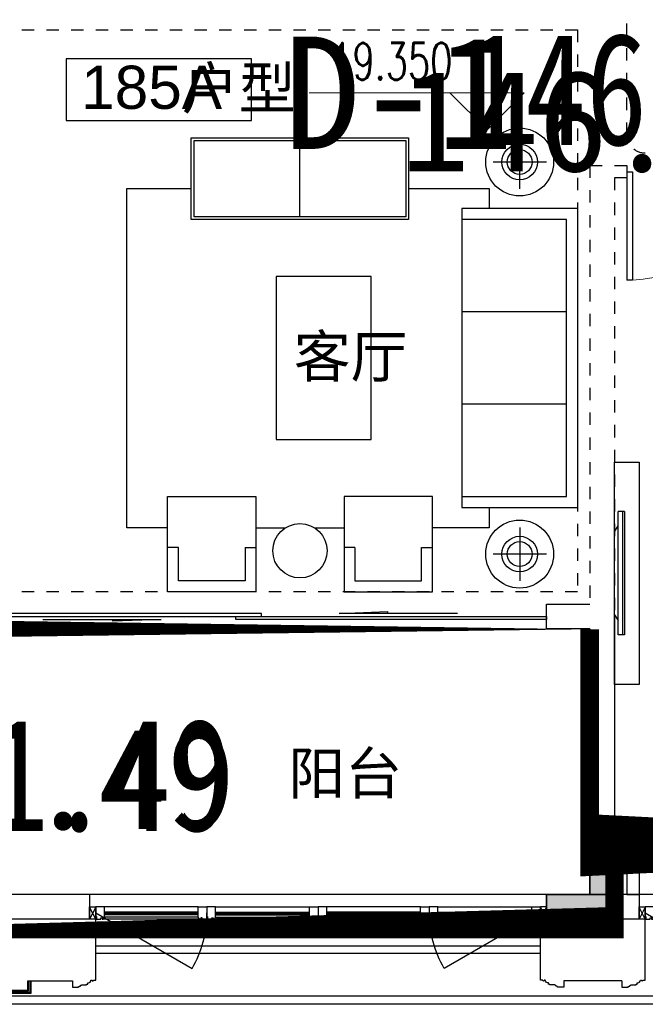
# Model space of a CAD drawing. Header units: millimetres. Extents: x 296296 to 297283, y 219875 to 220035.
# Tile 166 of 256: x 296909.01 to 296914.07, y 220007.46 to 220015.44. Entities that reach past the tile are written whole.
import ezdxf
from ezdxf.enums import TextEntityAlignment as Align

# ---------------------------------------------------------------- set-up
doc = ezdxf.new("R2010")
doc.units = ezdxf.units.MM
for name, pattern in [('-DASH', [0.35, 0.25, -0.1]), ('185洋房-边套（报建版）-旧规$0$DASH', [0.35, 0.25, -0.1]), ('185洋房-边套（报建版）-旧规$0$洋房户型$0$_DASH', [0.6000000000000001, 0.4, -0.2]), ('CONTINOUS', [0])]:
    doc.linetypes.add(name, pattern=pattern)
for name, color, linetype in [('$面积结果', 7, 'Continuous'), ('面积-住宅全面积', 1, 'Continuous'), ('面积-住宅半面积', 1, 'Continuous')]:
    doc.layers.add(name, color=color, linetype=linetype)
for name, color, linetype, lineweight in [('A-注-房间名称.....ANNO-ROOM', 251, 'Continuous', 0), ('A-注-标高.........ANNO-HIGH', 251, 'Continuous', 0), ('面校面积', 1, 'CONTINOUS', 0), ('面积-计容-住宅-0.5', 1, 'Continuous', 0), ('面积-计容-住宅-1', 1, 'Continuous', 0)]:
    doc.layers.add(name, color=color, linetype=linetype, lineweight=lineweight)
doc.styles.add('_TCH_DIM', font='SIMPLEX', dxfattribs={"bigfont": 'GBCBIG'})
doc.styles.add('dw', font='simhei.ttf')
doc.styles.get("Standard").update_dxf_attribs({"font": 'arial.ttf'})

# ---------------------------------------------------------------- blocks, each defined once
blk = doc.blocks.new('wy53eu64i765i57i78i')
blk.add_hatch(color=253).paths.add_polyline_path([(1007574.855165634, 180258.4376814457), (1007574.855165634, 180058.4376814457), (1007374.855165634, 180058.4376814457), (1007374.855165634, 179458.4376814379), (1006824.855166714, 179458.4376814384), (1006824.855166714, 179658.4376814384), (1007174.855165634, 179658.4376814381), (1007174.855165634, 180258.4376814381)])
at = {"color": 253}
blk.add_lwpolyline([(1007574.855165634, 180258.4376814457), (1007574.855165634, 180058.4376814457), (1007374.855165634, 180058.4376814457), (1007374.855165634, 179458.4376814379), (1006824.855166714, 179458.4376814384), (1006824.855166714, 179658.4376814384), (1007174.855165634, 179658.4376814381), (1007174.855165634, 180258.4376814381)], close=True, dxfattribs=at)
blk = doc.blocks.new('4uyh5uj6kj67j75rykjtuk7tsik76ykj')
at = {"color": 253}
blk.add_lwpolyline([(861635.4309549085, 428423.8166638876), (860135.4309549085, 428423.8166638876), (860135.4309549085, 427923.8166638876), (861635.4309549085, 427923.8166638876)], close=True, dxfattribs=at)
for s, height, p in [('户型', 337.5886524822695, (861072.0720333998, 428017.5)), ('185A', 350, (860255.4053667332, 428017.5)), ('客厅', 337.5886524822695, (861977.4550121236, 425844.5)), ('阳台', 337.5886524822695, (861934.4656504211, 422470.5))]:
    blk.add_text(s, height=height, dxfattribs=at).set_placement(p)
blk = doc.blocks.new('185洋房-边套（报建版）-旧规$0$洋房户型$0$11Sofa_1_ICDA')
at = {"color": 253}
for p, q in [((-850, 1100), (-850, -1100)), ((0, 1100), (-850, 1100)), ((0, 1100), (0, -1100)), ((-80, 1020), (-850, 1020)), ((-80, -1020), (-80, 1020)), ((-80, 340), (-850, 340)), ((-80, -340), (-850, -340)), ((-850, -1020), (-80, -1020)), ((-850, -1100), (0, -1100))]:
    blk.add_line(p, q, dxfattribs=at)
blk = doc.blocks.new('185洋房-边套（报建版）-旧规$0$洋房户型$0$11Sofa_4_ICDA')
at = {"color": 253}
for p, q in [((80.00000000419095, 325.4545454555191), (4.1909516e-09, 325.4545454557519)), ((80.00000000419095, 325.4545454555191), (25.45454545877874, 325.4545454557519)), ((570.9090909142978, 325.4545454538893), (625.4545454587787, 325.4545454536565)), ((570.9090909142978, 325.4545454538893), (650.9090909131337, 325.4545454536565))]:
    blk.add_line(p, q, dxfattribs=at)
for points in [[(650.9090909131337, -2.3283064e-09), (650.9090909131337, 699.9999999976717), (9.0803951e-09, 699.9999999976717), (0, 0), (650.9090909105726, -2.3283064e-09), (650.9090909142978, 325.454545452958)], [(80.00000000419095, 325.4545454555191), (80.0000000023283, 79.99999999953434), (570.9090909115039, 79.99999999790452), (570.9090909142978, 325.4545454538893)], [(80.00000000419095, 325.4545454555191), (80.0000000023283, 79.99999999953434), (570.9090909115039, 79.99999999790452), (570.9090909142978, 325.4545454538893)]]:
    blk.add_lwpolyline(points, dxfattribs=at)
blk = doc.blocks.new('185洋房-边套（报建版）-旧规$0$洋房户型$0$11Sofa_5_ICDA')
at = {"color": 253}
for points in [[(0, 0), (1600, 0), (1600, -600), (0, -600)], [(20, -20), (1580, -20), (1580, -580), (20, -580)]]:
    blk.add_lwpolyline(points, close=True, dxfattribs=at)
blk.add_lwpolyline([(799.9975441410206, -580), (799.999915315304, -20)], dxfattribs=at)
blk = doc.blocks.new('*U1095')
at = {"color": 253}
for p, q in [((-425.0000000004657, 1246.488670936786), (-425.0000000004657, 1639.215943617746)), ((-228.6363636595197, 1442.852307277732), (-621.3636363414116, 1442.852307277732)), ((-2367.147781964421, -1248.922221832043), (-2148.676227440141, -1248.922221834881)), ((-1936.528427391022, -1248.922221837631), (-1718.056872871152, -1248.922221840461)), ((-425.0000000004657, -1246.488670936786), (-425.0000000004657, -1639.215943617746)), ((-228.6363636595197, -1442.852307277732), (-621.3636363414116, -1442.852307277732))]:
    blk.add_line(p, q, dxfattribs=at)
for points in [[(-3018.056872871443, -1248.922221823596), (-3318.056872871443, -1248.922221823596), (-3318.056872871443, 1248.922221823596), (-2842.602327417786, 1248.922221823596)], [(-1242.602327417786, 1248.922221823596), (-649.9999999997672, 1248.922221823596), (-649.9999999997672, 1100)], [(-650.0000000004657, -1100), (-650.0000000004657, -1248.922221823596), (-1067.14778196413, -1248.922221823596)]]:
    blk.add_lwpolyline(points, dxfattribs=at)
blk.add_lwpolyline([(-1519.014904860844, -600), (-1519.014904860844, 600), (-2219.014904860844, 600), (-2219.014904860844, -600)], close=True, dxfattribs=at)
for centre, radius in [((-425.0000000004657, 1442.852307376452), 250), ((-425.0000000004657, 1442.852307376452), 130.9090908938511), ((-425.0000000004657, 1442.852307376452), 91.63636362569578), ((-2042.602327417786, -1418.475540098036), 200), ((-425.0000000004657, -1442.852307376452), 250), ((-425.0000000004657, -1442.852307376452), 130.9090908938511), ((-425.0000000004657, -1442.852307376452), 91.63636362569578)]:
    blk.add_circle(centre, radius, dxfattribs=at)
for name, p in [('185洋房-边套（报建版）-旧规$0$洋房户型$0$11Sofa_5_ICDA', (-2842.602327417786, 1620)), ('185洋房-边套（报建版）-旧规$0$洋房户型$0$11Sofa_1_ICDA', (0, 0)), ('185洋房-边套（报建版）-旧规$0$洋房户型$0$11Sofa_4_ICDA', (-1718.056872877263, -1719.999999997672))]:
    blk.add_blockref(name, p, dxfattribs=at)
at = {"color": 253, "xscale": -1}
blk.add_blockref('185洋房-边套（报建版）-旧规$0$洋房户型$0$11Sofa_4_ICDA', (-2367.147781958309, -1719.999999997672), dxfattribs=at)
blk = doc.blocks.new('*U1133')
at = {"color": 253}
for p, q in [((81.74266609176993, 1227.285564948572), (31.14089684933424, 1227.28556510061)), ((31.14089620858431, 1109.991018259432), (31.14089684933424, 1227.28556510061)), ((64.69396885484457, 1227.285564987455), (64.69396468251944, 227.2593740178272)), ((81.74266609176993, 1227.285564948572), (81.7426618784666, 227.2593739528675)), ((-3.98270785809e-05, 1063.073199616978), (31.14089619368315, 1109.991018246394)), ((-4.22820448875e-05, 391.4717398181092), (-3.98270785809e-05, 1063.073199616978)), ((31.14089324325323, 344.5539209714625), (31.14089620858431, 1109.991018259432)), ((-4.22820448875e-05, 391.4717398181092), (31.14089324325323, 344.5539209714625)), ((31.1408926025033, 227.259374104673), (31.1408932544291, 344.5539209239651)), ((81.7426618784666, 227.2593739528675), (31.1408926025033, 227.259374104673))]:
    blk.add_line(p, q, dxfattribs=at)
blk.add_lwpolyline([(199.9999588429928, -172.7275289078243), (-4.11570072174e-05, -172.7275289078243), (-4.0790066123e-05, 1627.272469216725), (199.9999588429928, 1627.272469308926)], close=True, dxfattribs=at)
blk = doc.blocks.new('185洋房-边套（报建版）-旧规$0$$DorLib2D$00000131')
at = {"color": 253, "linetype": 'Continuous'}
for p, q in [((0.1499999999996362, 0.125), (0.231949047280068, 0.1972603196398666)), ((0.231949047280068, 0.1972603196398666), (0.231949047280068, 0.125)), ((-0.5, 0.125), (-0.5, 0)), ((0.0192439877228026, 0.125), (-0.5, 0.125)), ((0.0192439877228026, 0), (0.0192439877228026, 0.125)), ((0.3500000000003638, 0.125), (0.1499999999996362, 0.125)), ((-0.5, 0), (0.0192439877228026, 0)), ((-0.0239902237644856, 0), (0.5, 0)), ((-0.0239902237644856, -0.125), (-0.0239902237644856, 0)), ((0.5, 0), (0.5, -0.125)), ((-0.3500000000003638, -0.125), (-0.1499999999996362, -0.125)), ((-0.231949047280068, -0.1972603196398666), (-0.231949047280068, -0.125)), ((-0.1499999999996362, -0.125), (-0.231949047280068, -0.1972603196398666)), ((0.5, -0.125), (-0.0239902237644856, -0.125))]:
    blk.add_line(p, q, dxfattribs=at)
blk = doc.blocks.new('185洋房-边套（报建版）-旧规$0$洋房户型$0$$DorLib2D$00000001')
at = {"color": 253}
for p, q in [((0.45, 0.9750000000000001), (0.5000000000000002, 0.9750000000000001)), ((0.45, 0), (0.45, 0.9750000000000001)), ((0.5, 0), (0.5, 0.9750000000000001)), ((0.5, 0), (0.45, 0))]:
    blk.add_line(p, q, dxfattribs=at)
at = {"color": 253, "lineweight": 13}
blk.add_arc((0.475, 0), 0.975, 91.4692835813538, 180, dxfattribs=at)
blk = doc.blocks.new('185洋房-边套（报建版）-旧规')
at = {"color": 253, "linetype": '185洋房-边套（报建版）-旧规$0$DASH'}
for p, q in [((7199.99999999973, 5999.999979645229), (6899.99999999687, 5999.999979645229)), ((6899.99999999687, 5999.999979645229), (6899.999999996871, 5899.999979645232)), ((7199.99999999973, 5999.999979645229), (7200.000000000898, 2450.000000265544)), ((6899.999999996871, 5899.999979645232), (6999.999999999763, 5899.999979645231)), ((6999.999999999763, 5899.999979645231), (7000.000000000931, 2350.000000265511))]:
    blk.add_line(p, q, dxfattribs=at)
at = {"color": 253, "linetype": 'Continuous'}
for p, q in [((7550.000000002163, 2450.000000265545), (7200.000000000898, 2450.000000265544)), ((7550.000000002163, 2250.000000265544), (7550.000000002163, 2450.000000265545)), ((7000.000000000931, 2350.000000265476), (7000.000000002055, 700.000000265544)), ((7200.000000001, 2250.000000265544), (7200.000000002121, 600.0000002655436)), ((7200.000000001, 2250.000000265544), (7550.000000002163, 2250.000000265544)), ((6800.000000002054, 700.0000002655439), (6800.000000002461, 100.0000002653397)), ((6800.000000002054, 700.0000002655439), (7000.000000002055, 700.000000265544)), ((7200.000000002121, 600.0000002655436), (7200.000000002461, 100.0000002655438)), ((6900.00000000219, 500.0000002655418), (6900.000000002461, 100.0000002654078)), ((6900.00000000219, 500.0000002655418), (7000.000000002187, 500.0000002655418)), ((7000.000000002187, 500.0000002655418), (7000.000000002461, 100.0000002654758)), ((6900.000000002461, 100.0000002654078), (6800.000000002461, 100.0000002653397)), ((7200.000000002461, 100.0000002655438), (7000.000000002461, 100.0000002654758))]:
    blk.add_line(p, q, dxfattribs=at)
at = {"color": 253, "linetype": '185洋房-边套（报建版）-旧规$0$洋房户型$0$_DASH', "ltscale": 0.5}
blk.add_lwpolyline([(6900.000120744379, 6249.999991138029), (6900.000120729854, 8349.99999644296, 0.4142135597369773), (6750.000122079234, 8499.9999964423), (5550.000076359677, 8500.000004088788, 0.4142135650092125), (5400.000075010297, 8350.000004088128), (5400.000075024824, 6249.999998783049, 0.4142135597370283), (5550.00007367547, 6099.999998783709), (6750.000119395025, 6099.999991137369, 0.4142135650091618)], format="xyb", close=True, dxfattribs=at)
blk.add_lwpolyline([(12400.00000004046, 7099.999979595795), (7300.000120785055, 7099.999979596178), (7300.00012074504, 2550.000000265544), (12400.00000000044, 2550.000000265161)], close=True, dxfattribs=at)
at = {"color": 253}
blk.add_lwpolyline([(4500.000000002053, 700.000000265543), (6800.000000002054, 700.000000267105)], dxfattribs=at)
for name, p, xscale, yscale, zscale in [('*U1095', (7300.000120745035, 4442.000000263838), -1.1, 1.1, 1.1), ('185洋房-边套（报建版）-旧规$0$洋房户型$0$$DorLib2D$00000001', (6449.999999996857, 5949.999979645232), 900, -900, 100), ('185洋房-边套（报建版）-旧规$0$$DorLib2D$00000131', (9950.00000000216, 2350.000000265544), -4800, 200, 200)]:
    blk.add_blockref(name, p, dxfattribs=dict(at, xscale=xscale, yscale=yscale, zscale=zscale))
at = {"color": 253, "xscale": -1}
blk.add_blockref('*U1133', (6999.99995902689, 1972.727530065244), dxfattribs=at)
blk = doc.blocks.new('*U1410')
at = {"color": 253}
for points in [[(7970.00000050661, 814.9999839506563), (7970.00000050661, 899.9999839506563), (7900.00000050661, 899.9999839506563), (7900.00000050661, 819.9999839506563), (7905.00000050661, 819.9999839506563), (7905.00000050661, 799.9999839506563), (7940.00000050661, 799.9999839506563), (7940.00000050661, 809.9999839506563), (7950.00000050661, 809.9999839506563), (7950.00000050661, 799.9999839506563), (7960.00000050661, 799.9999839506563)], [(8730.00000050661, 814.9999839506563), (8730.00000050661, 899.9999839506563), (8800.00000050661, 899.9999839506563), (8800.00000050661, 819.9999839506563), (8795.00000050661, 819.9999839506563), (8795.00000050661, 799.9999839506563), (8760.00000050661, 799.9999839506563), (8760.00000050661, 809.9999839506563), (8750.00000050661, 809.9999839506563), (8750.00000050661, 799.9999839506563), (8740.00000050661, 799.9999839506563)]]:
    blk.add_lwpolyline(points, close=True, dxfattribs=at)
for points in [[(7970.00000050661, 899.9999839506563), (8730.00000050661, 899.9999839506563)], [(7960.00000050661, 799.9999839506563), (8740.00000050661, 799.9999839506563)], [(7970.00000050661, 854.9999839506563), (8730.00000050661, 854.9999839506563)], [(7970.00000050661, 844.9999839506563), (8730.00000050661, 844.9999839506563)], [(7970.00000050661, 834.9999839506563), (8730.00000050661, 834.9999839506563)], [(7970.00000050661, 814.9999839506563), (8730.00000050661, 814.9999839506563)]]:
    blk.add_lwpolyline(points, dxfattribs=at)
blk = doc.blocks.new('185洋房外包（7F）-边-报建版$0$seyesryhertyheryetrye')
at = {"color": 253}
blk.add_lwpolyline([(22072.70269624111, 23949.57976469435), (22022.70269624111, 23949.57976469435), (22022.70269624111, 23849.57976469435), (22072.70269624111, 23849.57976469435)], close=True, dxfattribs=at)
for points in [[(22022.70269624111, 23849.57976469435), (22072.70269624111, 23947.07977495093)], [(22022.70269624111, 23947.07977495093), (22072.70269732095, 23849.57976468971)]]:
    blk.add_lwpolyline(points, dxfattribs=at)
blk = doc.blocks.new('*U1417')
at = {"color": 253}
for points in [[(2464.888808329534, 434.260817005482), (2164.888808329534, 434.260817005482), (2164.888808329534, 1384.260817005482), (2264.888808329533, 1384.260817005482)], [(2464.888808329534, 439.260817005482), (2169.888808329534, 439.260817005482), (2169.888808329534, 1379.260817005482), (2264.888808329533, 1379.260817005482)], [(2464.888808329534, 441.760817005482), (2172.388808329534, 441.760817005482), (2172.388808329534, 1376.760817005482), (2264.888808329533, 1376.760817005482)], [(2464.888808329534, 454.260817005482), (2184.888808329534, 454.260817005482), (2184.888808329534, 1364.260817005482), (2264.888808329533, 1364.260817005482)], [(2464.888808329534, 459.260817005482), (2189.888808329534, 459.260817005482), (2189.888808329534, 1359.260817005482), (2264.888808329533, 1359.260817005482)]]:
    blk.add_lwpolyline(points, dxfattribs=at)
blk = doc.blocks.new('*U1421')
at = {"color": 253}
blk.add_lwpolyline([(0, 10), (0, -40), (50.00000000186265, -40), (50.00000000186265, -37), (57.00000000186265, -37), (57.00000000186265, -34.0000000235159), (60.00000000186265, -34.0000000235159, 0.4142135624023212), (67.00000000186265, -27.0000000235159), (67.00000000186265, -24.0000000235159), (74.00000000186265, -24.0000000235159), (74.00000000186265, -21.0000000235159), (115.0000009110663, -21.00000039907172), (115.0000008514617, -16.00000011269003), (125.000000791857, -15.99999999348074), (125.0000006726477, -6.000000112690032), (130.0000015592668, -6.000000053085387, 0.4039906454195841), (150.0000010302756, 14.99999982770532), (160.0000006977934, 14.99999974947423), (160.0000006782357, 12.49999989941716, 0.9999999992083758), (170.0000008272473, 12.49999985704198), (170.0000008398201, 14.99999980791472), (190.0000014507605, 14.99999980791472), (190.0000014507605, 609.9999998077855)], format="xyb", dxfattribs=at)
blk = doc.blocks.new('185洋房外包（7F）-边-报建版')
at = {"color": 253, "linetype": 'Continuous'}
for p, q in [((23422.70266338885, 10549.57976468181), (24172.70266339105, 10549.57976468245)), ((23422.70266338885, 10549.57976468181), (23422.70266338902, 10349.57976468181)), ((24172.70266339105, 10549.57976468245), (24172.70266339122, 10349.57976468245)), ((27872.70266339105, 10549.5797646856), (29772.70266339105, 10549.57976468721)), ((27872.70266339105, 10549.5797646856), (27872.70266339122, 10349.5797646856)), ((23422.70266338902, 10349.57976468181), (24172.70266339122, 10349.57976468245)), ((27872.70266339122, 10349.5797646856), (29772.70266339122, 10349.57976468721))]:
    blk.add_line(p, q, dxfattribs=at)
at = {"color": 253}
for points in [[(32722.70266338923, 24239.57976449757), (18307.70266484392, 24239.57976449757), (18307.70266484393, 23664.57976411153), (16107.70266338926, 23664.57976411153), (16107.70266338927, 21704.57976613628), (15832.70266338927, 21704.57976613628), (15832.70266338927, 13694.57976324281), (16107.70266338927, 13694.57976324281), (16107.70266338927, 10534.57976526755), (20007.70266338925, 10534.57976526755), (20007.70266338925, 9659.57976532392), (29387.70266194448, 9659.57976487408), (29387.70266194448, 10049.5797648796)], [(32722.70266338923, 24174.57976449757), (18372.70266484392, 24174.57976449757), (18372.70266484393, 23599.57976411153), (16172.70266338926, 23599.57976411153), (16172.70266338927, 21639.57976613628), (15897.70266338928, 21639.57976613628), (15897.70266338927, 13759.57976324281), (16172.70266338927, 13759.57976324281), (16172.70266338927, 10599.57976526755), (20072.70266338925, 10599.57976526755), (20072.70266338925, 9724.5797653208), (29322.70266194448, 9724.579764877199), (29322.70266194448, 10049.5797648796)], [(21522.70266338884, 10549.57976468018), (23422.70266338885, 10549.5797646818)], [(24172.70266339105, 10549.57976468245), (27872.70266339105, 10549.5797646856)], [(24222.70281678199, 10129.57976512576), (27822.70266339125, 10129.57976512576)], [(24222.70281678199, 10069.57976512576), (27822.70266339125, 10069.57976512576)], [(29632.70266194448, 10049.5797648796), (29272.70266194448, 10049.5797648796), (29272.70266194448, 9774.579764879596), (28372.70266194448, 9774.579764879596), (28372.70266194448, 9849.579764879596), (28012.70266194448, 9849.579764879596)], [(23562.70266483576, 9849.579765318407), (24032.70266194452, 9849.579765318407)]]:
    blk.add_lwpolyline(points, dxfattribs=at)
for points in [[(23372.70266422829, 10399.57971150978), (22593.27980082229, 9949.579711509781, -0.1316524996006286), (22472.70266422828, 10399.57971863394)], [(24222.70266255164, 10399.57971151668), (25002.12552595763, 9949.57971151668, 0.1316524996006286), (25122.70266255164, 10399.57971864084)], [(27822.7026642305, 10399.57971151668), (27043.2798008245, 9949.57971151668, -0.1316524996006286), (26922.7026642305, 10399.57971864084)]]:
    blk.add_lwpolyline(points, format="xyb", dxfattribs=at)
for name, p in [('*U1410', (14572.70266288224, 9549.579780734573)), ('185洋房外包（7F）-边-报建版$0$seyesryhertyheryetrye', (1349.999967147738, -13500.00000001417)), ('*U1421', (24032.70266194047, 9839.579765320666)), ('*U1410', (17222.70266288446, 9549.579780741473)), ('*U1410', (19022.70266288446, 9549.579780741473)), ('185洋房外包（7F）-边-报建版$0$seyesryhertyheryetrye', (5799.99996714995, -13500.00000000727))]:
    blk.add_blockref(name, p, dxfattribs=at)
at = {"color": 253, "xscale": -1}
for name, p in [('*U1421', (23562.70266483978, 9839.579765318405)), ('185洋房外包（7F）-边-报建版$0$seyesryhertyheryetrye', (46245.40535963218, -13500.00000000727)), ('*U1410', (33022.70266389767, 9549.579780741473)), ('*U1410', (34822.70266389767, 9549.579780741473)), ('*U1421', (28012.70266484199, 9839.579765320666))]:
    blk.add_blockref(name, p, dxfattribs=at)
at = {"color": 253, "rotation": 90}
blk.add_blockref('*U1417', (29731.96347894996, 7584.690956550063), dxfattribs=at)

msp = doc.modelspace()

# ---------------------------------------------------------------- block references
at = {"xscale": 0.001, "yscale": 0.001, "zscale": 0.001}
for name, p in [('wy53eu64i765i57i78i', (295906.4483126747, 219828.6962110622)), ('4uyh5uj6kj67j75rykjtuk7tsik76ykj', (296049.2483126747, 219586.6962110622))]:
    msp.add_blockref(name, p, dxfattribs=at)

# ---------------------------------------------------------------- next in the draw order: block references
at = {"xscale": -0.001, "yscale": 0.001, "zscale": 0.001}
msp.add_blockref('185洋房-边套（报建版）-旧规', (296920.8231678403, 220008.2546487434), dxfattribs=at)

# ---------------------------------------------------------------- next in the draw order: linework, layer by layer
at = {"layer": 'A-注-标高.........ANNO-HIGH'}
for p, q in [((296913.0911205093, 220014.8450648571), (296911.3511205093, 220014.8450648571)), ((296912.7911205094, 220014.5450648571), (296912.4911205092, 220014.8450648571)), ((296912.7911205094, 220014.5450648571), (296913.0911205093, 220014.8450648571))]:
    msp.add_line(p, q, dxfattribs=at)
at = {"layer": '面积-计容-住宅-0.5', "color": 1, "linetype": '-DASH', "const_width": 0.15}
msp.add_lwpolyline([(296913.8231676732, 220008.7546487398), (296913.8231676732, 220008.7546487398), (296913.6231676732, 220008.7546487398), (296913.623167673, 220010.50464874), (296904.7231676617, 220010.504648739), (296904.723167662, 220008.104648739), (296913.8231676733, 220008.10464874), (296913.8231676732, 220008.7546487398)], close=True, dxfattribs=at)
at = {"layer": '面积-计容-住宅-1', "const_width": 0.15}
msp.add_lwpolyline([(296909.0231744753, 220019.25464906), (296913.6231679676, 220019.2546486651), (296913.6231676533, 220020.3546487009), (296915.4231677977, 220020.3546487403), (296915.423167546, 220021.0546487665), (296918.823167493, 220021.0546486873), (296918.8231675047, 220020.4546487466), (296920.3231665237, 220020.4546487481), (296920.3231665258, 220012.7546487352), (296920.9731676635, 220012.7546487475), (296920.9731676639, 220009.3546487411), (296917.1231676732, 220009.3546487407), (296917.1231676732, 220008.7546487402), (296913.6231676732, 220008.7546487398), (296913.623167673, 220010.50464874), (296908.1231676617, 220010.5046487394), (296908.1231676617, 220010.5046487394), (296904.7231676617, 220010.504648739), (296904.7231676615, 220015.454648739), (296908.0231676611, 220015.4546487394), (296908.0231676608, 220017.9546487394), (296907.3231676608, 220017.9546487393), (296907.3231676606, 220018.9546486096), (296909.0231744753, 220018.9546491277)], close=True, dxfattribs=at)

# ---------------------------------------------------------------- next in the draw order: block references
at = {"xscale": -0.001, "yscale": 0.001, "zscale": 0.001}
msp.add_blockref('185洋房外包（7F）-边-报建版', (296937.4458705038, 219997.8050689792), dxfattribs=at)

# ---------------------------------------------------------------- next in the draw order: texts
at = {"layer": '$面积结果', "color": 1, "style": 'dw'}
for s, p in [('146.27', (296912.0929705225, 220014.20796537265)), ('21.49', (296907.96209226, 220008.8833884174))]:
    msp.add_text(s, height=0.820663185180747, dxfattribs=at).set_placement(p)
at = {"layer": 'A-注-房间名称.....ANNO-ROOM', "color": 7, "style": '_TCH_DIM', "width": 0.7058823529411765}
msp.add_text('19.350', height=0.2975, dxfattribs=at).set_placement((296911.5211205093, 220014.9500648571))
at = {"layer": '面校面积', "color": 7, "style": 'dw'}
msp.add_text('D-1', height=0.9100000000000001, dxfattribs=at).set_placement((296912.0745378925, 220014.8442305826), align=Align.MIDDLE)
at = {"layer": '面积-住宅全面积', "color": 1, "style": 'dw', "width": 0.7999999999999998}
msp.add_text('146.28', height=0.9100000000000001, dxfattribs=at).set_placement((296912.6032607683, 220014.4211609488))
at = {"layer": '面积-住宅半面积', "color": 1, "style": 'dw', "width": 0.7999999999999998}
msp.add_text('21.49', height=0.9100000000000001, dxfattribs=at).set_placement((296908.2502476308, 220008.8685554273))

doc.saveas('drawing.dxf')
